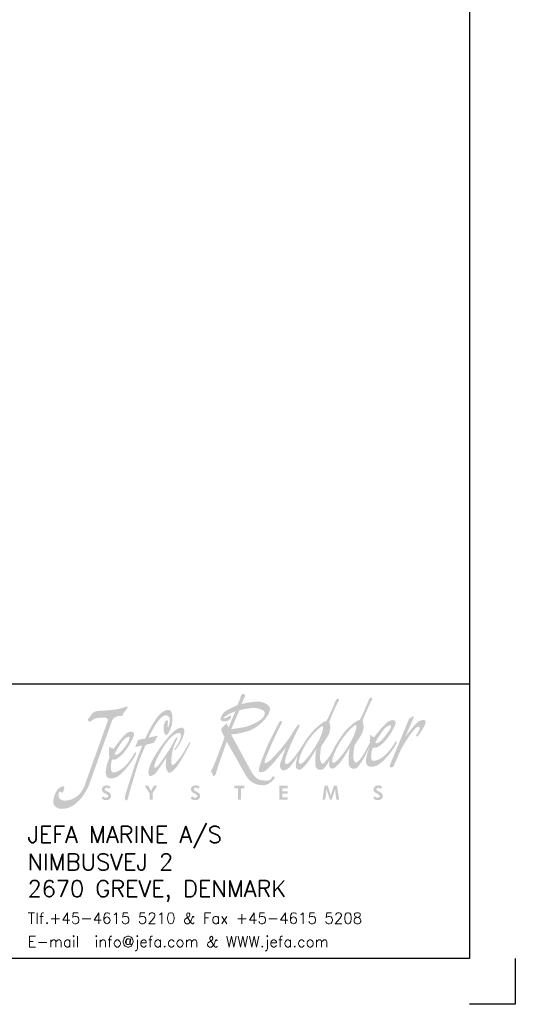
# Model space of a CAD drawing. Header units: millimetres. Extents: x 7844 to 10944, y 2976 to 5126.
# Tile 3 of 4: x 10403 to 10944, y 2976 to 4051. Entities that reach past the tile are written whole.
import ezdxf

# ---------------------------------------------------------------- set-up
doc = ezdxf.new("R2010")
doc.units = ezdxf.units.MM
doc.header["$LTSCALE"] = 25
doc.header["$MEASUREMENT"] = 0
doc.layers.get('0').update_dxf_attribs({"linetype": 'CONTINUOUS'})
doc.layers.add('RAMME', color=7, linetype='CONTINUOUS')
doc.styles.add('ROMANS', font='romans')

# ---------------------------------------------------------------- blocks, each defined once
blk = doc.blocks.new('jefa rudder logo')
at = {"linetype": 'Continuous', "lineweight": 0}
h = blk.add_hatch(color=182, dxfattribs=at)
edge = h.paths.add_edge_path(flags=16)
edge.add_spline(control_points=[(28.946, 61.153), (29.136, 61.166), (28.946, 60.378), (28.384, 59.431), (28.384, 59.431), (27.823, 58.483), (27.165, 57.709), (26.919, 57.709), (26.919, 57.709), (26.675, 57.709), (26.858, 58.522), (27.417, 59.469), (27.417, 59.469), (27.978, 60.416), (28.791, 61.14), (28.946, 61.153)], knot_values=[0, 0, 0, 0, 0.25, 0.25, 0.25, 0.25, 0.5, 0.5, 0.5, 0.5, 0.75, 0.75, 0.75, 0.75, 1, 1, 1, 1], degree=3, periodic=0)
edge = h.paths.add_edge_path(flags=16)
edge.add_spline(control_points=[(29.952, 57.81), (30.196, 57.81), (30.853, 58.583), (31.415, 59.53), (31.415, 59.53), (31.976, 60.48), (32.167, 61.265), (31.976, 61.252), (31.976, 61.252), (31.821, 61.242), (31.034, 60.498), (30.472, 59.55), (30.472, 59.55), (30.323, 59.296), (29.533, 57.81), (29.952, 57.81)], knot_values=[0, 0, 0, 0, 0.25, 0.25, 0.25, 0.25, 0.5, 0.5, 0.5, 0.5, 0.75, 0.75, 0.75, 0.75, 1, 1, 1, 1], degree=3, periodic=0)
edge = h.paths.add_edge_path()
edge.add_spline(control_points=[(30.173, 59.439), (30.188, 59.472), (30.213, 59.515), (30.241, 59.563), (30.241, 59.563), (30.254, 59.588), (30.262, 59.604), (30.262, 59.604), (30.262, 59.604), (30.262, 59.604), (30.264, 59.604), (30.264, 59.604), (30.264, 59.604), (30.467, 59.947), (30.881, 60.561), (31.186, 60.876), (31.186, 60.876), (31.549, 61.255), (32.212, 61.78), (32.296, 61.689), (32.296, 61.689), (32.38, 61.595), (33.18, 63.561), (33.18, 63.561), (33.18, 63.561), (33.18, 63.561), (33.264, 63.812), (33.404, 63.746), (33.404, 63.746), (33.543, 63.68), (33.49, 63.569), (33.386, 63.429), (33.386, 63.429), (33.284, 63.292), (32.578, 61.638), (32.593, 61.623), (32.593, 61.623), (32.609, 61.608), (32.893, 60.96), (32.418, 60.244), (32.418, 60.244), (31.943, 59.527), (31.859, 59.378), (31.859, 59.378), (31.859, 59.378), (31.859, 59.378), (31.722, 58.514), (31.77, 58.227), (31.77, 58.227), (31.816, 57.955), (31.913, 57.78), (32.055, 57.849), (32.055, 57.849), (32.484, 58.059), (33.035, 59.223), (33.266, 59.654), (33.266, 59.654), (33.244, 59.898), (33.279, 60.124), (33.325, 60.389), (33.325, 60.389), (33.409, 60.272), (33.48, 60.185), (33.647, 60.14), (33.647, 60.14), (33.983, 60.607), (34.623, 61.364), (34.968, 61.58), (34.968, 61.58), (35.311, 61.793), (35.664, 61.704), (35.603, 61.41), (35.603, 61.41), (35.491, 60.848), (34.303, 58.946), (33.533, 59.19), (33.533, 59.19), (33.454, 59.047), (33.193, 57.983), (33.609, 57.991), (33.609, 57.991), (34.023, 57.996), (34.646, 58.39), (35.141, 59.058), (35.141, 59.058), (35.636, 59.728), (35.555, 59.766), (35.662, 59.774), (35.662, 59.774), (35.768, 59.779), (35.697, 59.568), (35.524, 59.281), (35.524, 59.281), (35.354, 59.002), (34.366, 57.602), (33.67, 57.485), (33.67, 57.485), (33.005, 57.358), (32.921, 57.655), (32.911, 57.986), (32.911, 57.986), (32.903, 58.288), (33.025, 58.743), (33.244, 59.263), (33.244, 59.263), (33.244, 59.263), (32.756, 58.306), (32.756, 58.306), (32.756, 58.306), (32.756, 58.306), (32.25, 57.401), (31.999, 57.31), (31.999, 57.31), (31.745, 57.216), (31.471, 57.272), (31.364, 57.589), (31.364, 57.589), (31.26, 57.904), (31.405, 59.256), (31.458, 59.22), (31.458, 59.22), (31.458, 59.22), (30.711, 57.97), (30.432, 57.691), (30.432, 57.691), (30.152, 57.412), (29.969, 57.16), (29.66, 57.366), (29.66, 57.366), (29.527, 57.452), (29.535, 57.724), (29.606, 58.047), (29.606, 58.047), (29.456, 57.782), (29.152, 57.277), (28.966, 57.208), (28.966, 57.208), (28.715, 57.117), (28.438, 57.173), (28.334, 57.488), (28.334, 57.488), (28.23, 57.803), (28.372, 59.154), (28.428, 59.118), (28.428, 59.118), (28.428, 59.118), (27.681, 57.871), (27.402, 57.592), (27.402, 57.592), (27.122, 57.313), (26.939, 57.061), (26.629, 57.264), (26.629, 57.264), (26.426, 57.396), (26.551, 57.965), (26.728, 58.476), (26.728, 58.476), (26.518, 58.151), (26.104, 57.531), (25.913, 57.368), (25.913, 57.368), (25.651, 57.147), (25.458, 57.089), (25.321, 57.13), (25.321, 57.13), (25.161, 57.175), (25.029, 57.483), (25.121, 57.772), (25.121, 57.772), (25.212, 58.064), (25.624, 59.207), (25.624, 59.207), (25.624, 59.207), (25.624, 59.207), (24.729, 58.052), (24.417, 57.721), (24.417, 57.721), (24.107, 57.389), (23.815, 57.109), (23.655, 57.028), (23.655, 57.028), (23.495, 56.947), (23.101, 56.838), (23.162, 57.229), (23.162, 57.229), (23.223, 57.62), (23.713, 58.824), (23.906, 59.276), (23.906, 59.276), (24.1, 59.731), (24.834, 61.173), (24.94, 61.359), (24.94, 61.359), (25.029, 61.519), (25.113, 61.793), (25.291, 61.514), (25.291, 61.514), (25.291, 61.514), (24.628, 60.241), (24.267, 59.378), (24.267, 59.378), (23.906, 58.514), (23.754, 58.163), (23.724, 58.021), (23.724, 58.021), (23.696, 57.882), (23.665, 57.752), (23.764, 57.772), (23.764, 57.772), (24.239, 57.866), (25.448, 59.421), (25.773, 59.845), (25.773, 59.845), (26.055, 60.239), (26.421, 60.876), (26.477, 60.945), (26.477, 60.945), (26.607, 61.105), (26.726, 61.356), (26.827, 61.275), (26.827, 61.275), (26.927, 61.196), (26.838, 61.074), (26.746, 60.914), (26.746, 60.914), (26.657, 60.754), (25.809, 58.961), (25.692, 58.534), (25.692, 58.534), (25.583, 58.133), (25.512, 57.963), (25.552, 57.831), (25.552, 57.831), (25.593, 57.701), (25.682, 57.561), (26.035, 57.922), (26.035, 57.922), (26.883, 58.793), (27.335, 59.926), (28.156, 60.777), (28.156, 60.777), (28.519, 61.153), (29.182, 61.679), (29.266, 61.587), (29.266, 61.587), (29.35, 61.496), (30.15, 63.459), (30.15, 63.459), (30.15, 63.459), (30.15, 63.459), (30.234, 63.711), (30.373, 63.647), (30.373, 63.647), (30.513, 63.581), (30.457, 63.47), (30.356, 63.33), (30.356, 63.33), (30.251, 63.19), (29.548, 61.537), (29.563, 61.521), (29.563, 61.521), (29.578, 61.506), (29.863, 60.861), (29.385, 60.145), (29.385, 60.145), (28.91, 59.426), (28.826, 59.276), (28.826, 59.276), (28.826, 59.276), (28.826, 59.276), (28.687, 58.407), (28.745, 58.123), (28.745, 58.123), (28.801, 57.843), (28.892, 57.683), (29.022, 57.749), (29.022, 57.749), (29.154, 57.815), (29.591, 58.392), (29.713, 58.598), (29.713, 58.598), (29.748, 58.659), (29.812, 58.773), (29.886, 58.905), (29.886, 58.905), (30.015, 59.225), (30.145, 59.461), (30.173, 59.439)], knot_values=[0, 0, 0, 0, 0.013889, 0.013889, 0.013889, 0.013889, 0.027778, 0.027778, 0.027778, 0.027778, 0.041667, 0.041667, 0.041667, 0.041667, 0.055556, 0.055556, 0.055556, 0.055556, 0.069444, 0.069444, 0.069444, 0.069444, 0.083333, 0.083333, 0.083333, 0.083333, 0.097222, 0.097222, 0.097222, 0.097222, 0.111111, 0.111111, 0.111111, 0.111111, 0.125, 0.125, 0.125, 0.125, 0.138889, 0.138889, 0.138889, 0.138889, 0.152778, 0.152778, 0.152778, 0.152778, 0.166667, 0.166667, 0.166667, 0.166667, 0.180556, 0.180556, 0.180556, 0.180556, 0.194444, 0.194444, 0.194444, 0.194444, 0.208333, 0.208333, 0.208333, 0.208333, 0.222222, 0.222222, 0.222222, 0.222222, 0.236111, 0.236111, 0.236111, 0.236111, 0.25, 0.25, 0.25, 0.25, 0.263889, 0.263889, 0.263889, 0.263889, 0.277778, 0.277778, 0.277778, 0.277778, 0.291667, 0.291667, 0.291667, 0.291667, 0.305556, 0.305556, 0.305556, 0.305556, 0.319444, 0.319444, 0.319444, 0.319444, 0.333333, 0.333333, 0.333333, 0.333333, 0.347222, 0.347222, 0.347222, 0.347222, 0.361111, 0.361111, 0.361111, 0.361111, 0.375, 0.375, 0.375, 0.375, 0.388889, 0.388889, 0.388889, 0.388889, 0.402778, 0.402778, 0.402778, 0.402778, 0.416667, 0.416667, 0.416667, 0.416667, 0.430556, 0.430556, 0.430556, 0.430556, 0.444444, 0.444444, 0.444444, 0.444444, 0.458333, 0.458333, 0.458333, 0.458333, 0.472222, 0.472222, 0.472222, 0.472222, 0.486111, 0.486111, 0.486111, 0.486111, 0.5, 0.5, 0.5, 0.5, 0.513889, 0.513889, 0.513889, 0.513889, 0.527778, 0.527778, 0.527778, 0.527778, 0.541667, 0.541667, 0.541667, 0.541667, 0.555556, 0.555556, 0.555556, 0.555556, 0.569444, 0.569444, 0.569444, 0.569444, 0.583333, 0.583333, 0.583333, 0.583333, 0.597222, 0.597222, 0.597222, 0.597222, 0.611111, 0.611111, 0.611111, 0.611111, 0.625, 0.625, 0.625, 0.625, 0.638889, 0.638889, 0.638889, 0.638889, 0.652778, 0.652778, 0.652778, 0.652778, 0.666667, 0.666667, 0.666667, 0.666667, 0.680556, 0.680556, 0.680556, 0.680556, 0.694444, 0.694444, 0.694444, 0.694444, 0.708333, 0.708333, 0.708333, 0.708333, 0.722222, 0.722222, 0.722222, 0.722222, 0.736111, 0.736111, 0.736111, 0.736111, 0.75, 0.75, 0.75, 0.75, 0.763889, 0.763889, 0.763889, 0.763889, 0.777778, 0.777778, 0.777778, 0.777778, 0.791667, 0.791667, 0.791667, 0.791667, 0.805556, 0.805556, 0.805556, 0.805556, 0.819444, 0.819444, 0.819444, 0.819444, 0.833333, 0.833333, 0.833333, 0.833333, 0.847222, 0.847222, 0.847222, 0.847222, 0.861111, 0.861111, 0.861111, 0.861111, 0.875, 0.875, 0.875, 0.875, 0.888889, 0.888889, 0.888889, 0.888889, 0.902778, 0.902778, 0.902778, 0.902778, 0.916667, 0.916667, 0.916667, 0.916667, 0.930556, 0.930556, 0.930556, 0.930556, 0.944444, 0.944444, 0.944444, 0.944444, 0.958333, 0.958333, 0.958333, 0.958333, 0.972222, 0.972222, 0.972222, 0.972222, 0.986111, 0.986111, 0.986111, 0.986111, 1, 1, 1, 1], degree=3, periodic=0)
edge = h.paths.add_edge_path(flags=16)
edge.add_spline(control_points=[(33.762, 59.68), (33.762, 59.68), (34.341, 60.698), (34.681, 60.998), (34.681, 60.998), (35.022, 61.295), (35.265, 61.331), (35.159, 60.998), (35.159, 60.998), (35.103, 60.825), (33.983, 59.182), (33.762, 59.68)], knot_values=[0, 0, 0, 0, 0.333333, 0.333333, 0.333333, 0.333333, 0.666667, 0.666667, 0.666667, 0.666667, 1, 1, 1, 1], degree=3, periodic=0)
edge = h.paths.add_edge_path()
edge.add_spline(control_points=[(21.222, 63.066), (21.222, 63.066), (21.486, 63.701), (21.486, 63.701), (21.486, 63.701), (21.486, 63.701), (21.501, 63.853), (21.544, 63.937), (21.544, 63.937), (21.587, 64.021), (21.74, 64.115), (21.798, 64.082), (21.798, 64.082), (21.857, 64.046), (21.984, 63.962), (21.9, 63.828), (21.9, 63.828), (21.816, 63.693), (21.577, 63.16), (21.577, 63.16), (21.577, 63.16), (21.577, 63.16), (22.982, 63.513), (23.49, 63.327), (23.49, 63.327), (23.998, 63.142), (24.371, 62.921), (24.067, 62.296), (24.067, 62.296), (23.762, 61.669), (22.931, 60.907), (22.078, 60.663), (22.078, 60.663), (21.222, 60.416), (20.648, 60.391), (20.648, 60.391), (20.648, 60.391), (20.648, 60.391), (22.459, 57.059), (22.459, 57.059), (22.459, 57.059), (22.865, 56.309), (23.259, 56.251), (23.51, 56.22), (23.51, 56.22), (23.785, 56.187), (24.107, 56.154), (24.262, 56.319), (24.262, 56.319), (24.361, 56.426), (24.364, 56.581), (24.448, 56.591), (24.448, 56.591), (24.531, 56.599), (24.684, 56.472), (24.575, 56.345), (24.575, 56.345), (24.465, 56.218), (24.016, 55.778), (23.627, 55.778), (23.627, 55.778), (23.236, 55.778), (22.469, 55.809), (21.984, 56.667), (21.984, 56.667), (21.984, 56.667), (20.251, 59.731), (20.251, 59.731), (20.251, 59.731), (20.251, 59.731), (19.479, 57.572), (19.479, 57.572), (19.479, 57.572), (19.479, 57.572), (19.319, 57.013), (19.258, 56.835), (19.258, 56.835), (19.2, 56.657), (19.116, 56.573), (19.04, 56.617), (19.04, 56.617), (18.964, 56.657), (18.92, 56.911), (18.87, 56.972), (18.87, 56.972), (18.819, 57.031), (18.766, 57.13), (18.862, 57.158), (18.862, 57.158), (18.959, 57.186), (20.076, 60.14), (20.041, 60.168), (20.041, 60.168), (19.98, 60.213), (19.7, 60.836), (19.741, 60.891), (19.741, 60.891), (19.893, 61.095), (20.061, 61.278), (20.259, 61.415), (20.259, 61.415), (20.295, 61.283), (20.343, 61.151), (20.401, 61.018), (20.401, 61.018), (20.401, 61.018), (21.036, 62.499), (21.036, 62.499), (21.036, 62.499), (21.036, 62.499), (20.521, 62.311), (20.361, 62.202), (20.361, 62.202), (20.198, 62.093), (19.929, 61.93), (19.944, 61.879), (19.944, 61.879), (19.962, 61.829), (20.208, 61.897), (20.35, 61.981), (20.35, 61.981), (20.495, 62.067), (20.63, 62.177), (20.648, 62.057), (20.648, 62.057), (20.663, 61.94), (20.579, 61.661), (20.249, 61.61), (20.249, 61.61), (19.919, 61.559), (19.733, 61.6), (19.69, 61.745), (19.69, 61.745), (19.649, 61.89), (19.853, 62.372), (20.223, 62.575), (20.223, 62.575), (20.597, 62.779), (21.222, 63.066), (21.222, 63.066)], knot_values=[0, 0, 0, 0, 0.028571, 0.028571, 0.028571, 0.028571, 0.057143, 0.057143, 0.057143, 0.057143, 0.085714, 0.085714, 0.085714, 0.085714, 0.114286, 0.114286, 0.114286, 0.114286, 0.142857, 0.142857, 0.142857, 0.142857, 0.171429, 0.171429, 0.171429, 0.171429, 0.2, 0.2, 0.2, 0.2, 0.228571, 0.228571, 0.228571, 0.228571, 0.257143, 0.257143, 0.257143, 0.257143, 0.285714, 0.285714, 0.285714, 0.285714, 0.314286, 0.314286, 0.314286, 0.314286, 0.342857, 0.342857, 0.342857, 0.342857, 0.371429, 0.371429, 0.371429, 0.371429, 0.4, 0.4, 0.4, 0.4, 0.428571, 0.428571, 0.428571, 0.428571, 0.457143, 0.457143, 0.457143, 0.457143, 0.485714, 0.485714, 0.485714, 0.485714, 0.514286, 0.514286, 0.514286, 0.514286, 0.542857, 0.542857, 0.542857, 0.542857, 0.571429, 0.571429, 0.571429, 0.571429, 0.6, 0.6, 0.6, 0.6, 0.628571, 0.628571, 0.628571, 0.628571, 0.657143, 0.657143, 0.657143, 0.657143, 0.685714, 0.685714, 0.685714, 0.685714, 0.714286, 0.714286, 0.714286, 0.714286, 0.742857, 0.742857, 0.742857, 0.742857, 0.771429, 0.771429, 0.771429, 0.771429, 0.8, 0.8, 0.8, 0.8, 0.828571, 0.828571, 0.828571, 0.828571, 0.857143, 0.857143, 0.857143, 0.857143, 0.885714, 0.885714, 0.885714, 0.885714, 0.914286, 0.914286, 0.914286, 0.914286, 0.942857, 0.942857, 0.942857, 0.942857, 0.971429, 0.971429, 0.971429, 0.971429, 1, 1, 1, 1], degree=3, periodic=0)
edge = h.paths.add_edge_path(flags=16)
edge.add_spline(control_points=[(20.655, 60.881), (20.655, 60.881), (21.399, 62.591), (21.399, 62.591), (21.399, 62.591), (21.412, 62.621), (22.629, 62.911), (23.109, 62.761), (23.109, 62.761), (23.592, 62.611), (23.856, 62.474), (23.609, 62.024), (23.609, 62.024), (23.363, 61.575), (22.263, 61.153), (21.918, 61.077), (21.918, 61.077), (21.57, 61.001), (20.655, 60.881), (20.655, 60.881)], knot_values=[0, 0, 0, 0, 0.2, 0.2, 0.2, 0.2, 0.4, 0.4, 0.4, 0.4, 0.6, 0.6, 0.6, 0.6, 0.8, 0.8, 0.8, 0.8, 1, 1, 1, 1], degree=3, periodic=0)
edge = h.paths.add_edge_path()
edge.add_spline(control_points=[(35.1, 57.64), (35.1, 57.64), (36.843, 61.852), (36.843, 61.852), (36.843, 61.852), (36.843, 61.852), (37.153, 62.019), (37.153, 62.019), (37.153, 62.019), (37.153, 62.019), (37.29, 62.103), (37.249, 61.956), (37.249, 61.956), (37.211, 61.808), (36.477, 60.162), (36.477, 60.162), (36.477, 60.162), (36.477, 60.162), (37.437, 61.491), (37.785, 61.628), (37.785, 61.628), (38.156, 61.77), (38.402, 61.752), (38.324, 61.42), (38.324, 61.42), (38.245, 61.09), (37.689, 60.274), (37.602, 60.228), (37.602, 60.228), (37.513, 60.18), (37.442, 60.279), (37.442, 60.279), (37.442, 60.279), (37.442, 60.279), (37.63, 60.533), (37.683, 60.645), (37.683, 60.645), (37.734, 60.754), (37.823, 60.937), (37.8, 61.023), (37.8, 61.023), (37.628, 61.666), (36.165, 59.2), (36.111, 59.07), (36.111, 59.07), (36.111, 59.07), (35.438, 57.539), (35.438, 57.539), (35.438, 57.539), (35.375, 57.396), (35.174, 57.374), (35.115, 57.404), (35.115, 57.404), (35.057, 57.434), (35.07, 57.569), (35.1, 57.64)], knot_values=[0, 0, 0, 0, 0.071429, 0.071429, 0.071429, 0.071429, 0.142857, 0.142857, 0.142857, 0.142857, 0.214286, 0.214286, 0.214286, 0.214286, 0.285714, 0.285714, 0.285714, 0.285714, 0.357143, 0.357143, 0.357143, 0.357143, 0.428571, 0.428571, 0.428571, 0.428571, 0.5, 0.5, 0.5, 0.5, 0.571429, 0.571429, 0.571429, 0.571429, 0.642857, 0.642857, 0.642857, 0.642857, 0.714286, 0.714286, 0.714286, 0.714286, 0.785714, 0.785714, 0.785714, 0.785714, 0.857143, 0.857143, 0.857143, 0.857143, 0.928571, 0.928571, 0.928571, 0.928571, 1, 1, 1, 1], degree=3, periodic=0)
edge = h.paths.add_edge_path()
edge.add_spline(control_points=[(15.657, 59.299), (15.954, 59.7), (16.322, 60.526), (15.895, 60.531), (15.895, 60.531), (15.682, 60.536), (15.146, 60.315), (14.435, 59.162), (14.435, 59.162), (13.726, 58.009), (13.688, 57.638), (13.655, 57.508), (13.655, 57.508), (13.622, 57.376), (13.696, 57.257), (13.94, 57.49), (13.94, 57.49), (14.186, 57.721), (14.867, 58.755), (15.083, 59.106), (15.083, 59.106), (15.334, 59.52), (15.624, 60.236), (15.745, 60.117), (15.745, 60.117), (15.801, 60.063), (15.702, 59.893), (15.56, 59.627), (15.56, 59.627), (15.281, 59.103), (15.006, 57.401), (15.385, 57.63), (15.385, 57.63), (15.692, 57.818), (16.261, 58.638), (16.469, 59.017), (16.469, 59.017), (16.678, 59.398), (16.784, 59.599), (16.784, 59.599), (16.784, 59.599), (16.784, 59.599), (17.008, 59.875), (16.906, 59.568), (16.906, 59.568), (16.802, 59.263), (15.86, 57.61), (15.636, 57.356), (15.636, 57.356), (15.413, 57.104), (15.128, 56.871), (14.986, 56.901), (14.986, 56.901), (14.844, 56.932), (14.686, 57.338), (14.702, 57.633), (14.702, 57.633), (14.717, 57.925), (14.745, 58.275), (14.745, 58.275), (14.745, 58.275), (14.745, 58.275), (14.186, 57.419), (13.914, 57.036), (13.914, 57.036), (13.64, 56.65), (13.218, 56.497), (13.155, 56.726), (13.155, 56.726), (13.091, 56.954), (13.071, 57.498), (13.879, 58.727), (13.879, 58.727), (14.686, 59.959), (15.347, 60.698), (15.766, 60.899), (15.766, 60.899), (16.187, 61.102), (16.355, 61.013), (16.393, 60.782), (16.393, 60.782), (16.431, 60.549), (16.228, 59.949), (15.936, 59.499), (15.936, 59.499), (15.644, 59.05), (15.578, 58.971), (15.502, 58.958), (15.502, 58.958), (15.392, 58.946), (15.596, 59.215), (15.657, 59.299)], knot_values=[0, 0, 0, 0, 0.043478, 0.043478, 0.043478, 0.043478, 0.086957, 0.086957, 0.086957, 0.086957, 0.130435, 0.130435, 0.130435, 0.130435, 0.173913, 0.173913, 0.173913, 0.173913, 0.217391, 0.217391, 0.217391, 0.217391, 0.26087, 0.26087, 0.26087, 0.26087, 0.304348, 0.304348, 0.304348, 0.304348, 0.347826, 0.347826, 0.347826, 0.347826, 0.391304, 0.391304, 0.391304, 0.391304, 0.434783, 0.434783, 0.434783, 0.434783, 0.478261, 0.478261, 0.478261, 0.478261, 0.521739, 0.521739, 0.521739, 0.521739, 0.565217, 0.565217, 0.565217, 0.565217, 0.608696, 0.608696, 0.608696, 0.608696, 0.652174, 0.652174, 0.652174, 0.652174, 0.695652, 0.695652, 0.695652, 0.695652, 0.73913, 0.73913, 0.73913, 0.73913, 0.782609, 0.782609, 0.782609, 0.782609, 0.826087, 0.826087, 0.826087, 0.826087, 0.869565, 0.869565, 0.869565, 0.869565, 0.913043, 0.913043, 0.913043, 0.913043, 0.956522, 0.956522, 0.956522, 0.956522, 1, 1, 1, 1], degree=3, periodic=0)
edge = h.paths.add_edge_path()
edge.add_spline(control_points=[(12.847, 60.041), (13.198, 60.897), (13.703, 61.671), (13.995, 62.045), (13.995, 62.045), (14.29, 62.415), (14.808, 62.768), (15.09, 62.586), (15.09, 62.586), (15.372, 62.403), (15.385, 61.544), (15.151, 60.945), (15.151, 60.945), (14.915, 60.343), (14.803, 60.371), (14.689, 60.35), (14.689, 60.35), (14.575, 60.33), (14.47, 60.848), (14.503, 61.102), (14.503, 61.102), (14.539, 61.359), (14.613, 61.628), (14.783, 61.686), (14.783, 61.686), (14.953, 61.745), (14.915, 61.557), (14.884, 61.356), (14.884, 61.356), (14.856, 61.156), (14.9, 60.978), (14.9, 60.978), (14.9, 60.978), (14.9, 60.978), (15.133, 61.521), (15.062, 61.821), (15.062, 61.821), (14.989, 62.118), (14.658, 62.334), (14.191, 61.826), (14.191, 61.826), (13.726, 61.318), (13.368, 60.564), (13.129, 60.091), (13.129, 60.091), (13.129, 60.091), (13.983, 60.295), (13.983, 60.295), (13.983, 60.295), (13.983, 60.295), (13.625, 59.637), (13.625, 59.637), (13.625, 59.637), (13.625, 59.637), (12.875, 59.446), (12.875, 59.446), (12.875, 59.446), (12.875, 59.446), (12.273, 58.115), (11.956, 57.008), (11.956, 57.008), (11.636, 55.9), (11.321, 54.884), (11.303, 54.737), (11.303, 54.737), (11.285, 54.592), (11.201, 54.364), (11.11, 54.384), (11.11, 54.384), (11.019, 54.404), (10.96, 54.526), (10.98, 54.714), (10.98, 54.714), (11.003, 54.902), (11.73, 57.117), (11.808, 57.381), (11.808, 57.381), (11.887, 57.643), (12.563, 59.395), (12.563, 59.395), (12.563, 59.395), (12.563, 59.395), (11.923, 59.245), (11.923, 59.245), (11.923, 59.245), (11.923, 59.245), (12.177, 59.888), (12.177, 59.888), (12.177, 59.888), (12.177, 59.888), (12.847, 60.041), (12.847, 60.041)], knot_values=[0, 0, 0, 0, 0.043478, 0.043478, 0.043478, 0.043478, 0.086957, 0.086957, 0.086957, 0.086957, 0.130435, 0.130435, 0.130435, 0.130435, 0.173913, 0.173913, 0.173913, 0.173913, 0.217391, 0.217391, 0.217391, 0.217391, 0.26087, 0.26087, 0.26087, 0.26087, 0.304348, 0.304348, 0.304348, 0.304348, 0.347826, 0.347826, 0.347826, 0.347826, 0.391304, 0.391304, 0.391304, 0.391304, 0.434783, 0.434783, 0.434783, 0.434783, 0.478261, 0.478261, 0.478261, 0.478261, 0.521739, 0.521739, 0.521739, 0.521739, 0.565217, 0.565217, 0.565217, 0.565217, 0.608696, 0.608696, 0.608696, 0.608696, 0.652174, 0.652174, 0.652174, 0.652174, 0.695652, 0.695652, 0.695652, 0.695652, 0.73913, 0.73913, 0.73913, 0.73913, 0.782609, 0.782609, 0.782609, 0.782609, 0.826087, 0.826087, 0.826087, 0.826087, 0.869565, 0.869565, 0.869565, 0.869565, 0.913043, 0.913043, 0.913043, 0.913043, 0.956522, 0.956522, 0.956522, 0.956522, 1, 1, 1, 1], degree=3, periodic=0)
edge = h.paths.add_edge_path()
edge.add_spline(control_points=[(9.576, 59.296), (9.662, 59.185), (9.799, 59.139), (9.97, 59.098), (9.97, 59.098), (10.287, 59.573), (10.841, 60.302), (11.179, 60.526), (11.179, 60.526), (11.514, 60.749), (11.869, 60.67), (11.821, 60.376), (11.821, 60.376), (11.773, 60.084), (11.123, 58.844), (10.597, 58.44), (10.597, 58.44), (10.351, 58.25), (10.157, 58.026), (9.827, 58.118), (9.827, 58.118), (9.754, 57.975), (9.533, 56.916), (9.947, 56.934), (9.947, 56.934), (10.361, 56.954), (10.97, 57.361), (11.443, 58.039), (11.443, 58.039), (11.913, 58.715), (11.831, 58.75), (11.938, 58.76), (11.938, 58.76), (12.045, 58.771), (11.994, 58.55), (11.816, 58.27), (11.816, 58.27), (11.638, 57.988), (10.688, 56.581), (10.025, 56.436), (10.025, 56.436), (9.362, 56.291), (9.268, 56.584), (9.248, 56.909), (9.248, 56.909), (9.225, 57.236), (9.357, 57.749), (9.594, 58.334), (9.594, 58.334), (9.497, 58.671), (9.528, 58.951), (9.576, 59.296)], knot_values=[0, 0, 0, 0, 0.076923, 0.076923, 0.076923, 0.076923, 0.153846, 0.153846, 0.153846, 0.153846, 0.230769, 0.230769, 0.230769, 0.230769, 0.307692, 0.307692, 0.307692, 0.307692, 0.384615, 0.384615, 0.384615, 0.384615, 0.461538, 0.461538, 0.461538, 0.461538, 0.538462, 0.538462, 0.538462, 0.538462, 0.615385, 0.615385, 0.615385, 0.615385, 0.692308, 0.692308, 0.692308, 0.692308, 0.769231, 0.769231, 0.769231, 0.769231, 0.846154, 0.846154, 0.846154, 0.846154, 0.923077, 0.923077, 0.923077, 0.923077, 1, 1, 1, 1], degree=3, periodic=0)
edge = h.paths.add_edge_path(flags=16)
edge.add_spline(control_points=[(10.038, 58.611), (10.038, 58.611), (10.582, 59.637), (10.912, 59.941), (10.912, 59.941), (11.242, 60.249), (11.486, 60.289), (11.389, 59.957), (11.389, 59.957), (11.295, 59.624), (10.701, 58.837), (10.465, 58.679), (10.465, 58.679), (10.272, 58.55), (10.102, 58.476), (10.038, 58.611)], knot_values=[0, 0, 0, 0, 0.25, 0.25, 0.25, 0.25, 0.5, 0.5, 0.5, 0.5, 0.75, 0.75, 0.75, 0.75, 1, 1, 1, 1], degree=3, periodic=0)
edge = h.paths.add_edge_path()
edge.add_spline(control_points=[(9.215, 61.933), (8.862, 61.887), (8.435, 61.956), (8.128, 61.773), (8.128, 61.773), (7.968, 61.679), (7.892, 61.557), (7.808, 61.549), (7.808, 61.549), (7.727, 61.542), (7.564, 61.671), (7.645, 61.793), (7.645, 61.793), (7.729, 61.915), (7.971, 62.304), (8.133, 62.408), (8.133, 62.408), (8.298, 62.509), (8.532, 62.545), (8.735, 62.547), (8.735, 62.547), (8.938, 62.55), (10.025, 62.626), (10.391, 62.713), (10.391, 62.713), (10.757, 62.799), (11.097, 62.923), (11.097, 62.923), (11.097, 62.923), (11.097, 62.923), (11.234, 63.01), (11.232, 62.868), (11.232, 62.868), (11.229, 62.728), (10.869, 62.393), (10.825, 62.271), (10.825, 62.271), (10.782, 62.149), (10.841, 62.037), (10.617, 62.075), (10.617, 62.075), (10.394, 62.111), (9.944, 61.999), (9.83, 61.679), (9.83, 61.679), (9.83, 61.679), (7.714, 55.781), (7.714, 55.781), (7.714, 55.781), (7.597, 55.456), (6.871, 54.011), (5.832, 53.713), (5.832, 53.713), (4.793, 53.416), (4.465, 53.917), (4.468, 54.257), (4.468, 54.257), (4.473, 54.6), (4.691, 55.237), (4.93, 55.453), (4.93, 55.453), (5.171, 55.672), (5.504, 55.796), (5.479, 55.555), (5.479, 55.555), (5.456, 55.314), (5.291, 54.958), (5.202, 55.113), (5.202, 55.113), (5.11, 55.265), (5.034, 55.207), (4.971, 55.065), (4.971, 55.065), (4.907, 54.922), (4.902, 54.409), (5.408, 54.376), (5.408, 54.376), (5.916, 54.343), (6.901, 54.58), (7.333, 55.786), (7.333, 55.786), (7.333, 55.786), (9.444, 61.681), (9.444, 61.681), (9.444, 61.681), (9.497, 61.826), (9.215, 61.933), (9.215, 61.933)], knot_values=[0, 0, 0, 0, 0.045455, 0.045455, 0.045455, 0.045455, 0.090909, 0.090909, 0.090909, 0.090909, 0.136364, 0.136364, 0.136364, 0.136364, 0.181818, 0.181818, 0.181818, 0.181818, 0.227273, 0.227273, 0.227273, 0.227273, 0.272727, 0.272727, 0.272727, 0.272727, 0.318182, 0.318182, 0.318182, 0.318182, 0.363636, 0.363636, 0.363636, 0.363636, 0.409091, 0.409091, 0.409091, 0.409091, 0.454545, 0.454545, 0.454545, 0.454545, 0.5, 0.5, 0.5, 0.5, 0.545455, 0.545455, 0.545455, 0.545455, 0.590909, 0.590909, 0.590909, 0.590909, 0.636364, 0.636364, 0.636364, 0.636364, 0.681818, 0.681818, 0.681818, 0.681818, 0.727273, 0.727273, 0.727273, 0.727273, 0.772727, 0.772727, 0.772727, 0.772727, 0.818182, 0.818182, 0.818182, 0.818182, 0.863636, 0.863636, 0.863636, 0.863636, 0.909091, 0.909091, 0.909091, 0.909091, 0.954545, 0.954545, 0.954545, 0.954545, 1, 1, 1, 1], degree=3, periodic=0)
h = blk.add_hatch(color=8, dxfattribs=at)
edge = h.paths.add_edge_path()
edge.add_spline(control_points=[(33.574, 54.61), (33.574, 54.61), (33.726, 54.783), (33.726, 54.783), (33.726, 54.783), (33.746, 54.734), (33.777, 54.699), (33.82, 54.671), (33.82, 54.671), (33.861, 54.643), (33.909, 54.63), (33.962, 54.63), (33.962, 54.63), (34.026, 54.63), (34.077, 54.646), (34.115, 54.676), (34.115, 54.676), (34.153, 54.707), (34.171, 54.747), (34.171, 54.798), (34.171, 54.798), (34.171, 54.859), (34.11, 54.92), (33.985, 54.978), (33.985, 54.978), (33.945, 54.999), (33.914, 55.014), (33.889, 55.027), (33.889, 55.027), (33.777, 55.085), (33.701, 55.141), (33.658, 55.197), (33.658, 55.197), (33.614, 55.253), (33.592, 55.319), (33.592, 55.397), (33.592, 55.397), (33.592, 55.502), (33.635, 55.588), (33.718, 55.656), (33.718, 55.656), (33.802, 55.725), (33.909, 55.758), (34.044, 55.758), (34.044, 55.758), (34.12, 55.758), (34.188, 55.745), (34.244, 55.717), (34.244, 55.717), (34.3, 55.692), (34.351, 55.649), (34.392, 55.59), (34.392, 55.59), (34.392, 55.59), (34.232, 55.435), (34.232, 55.435), (34.232, 55.435), (34.211, 55.474), (34.186, 55.502), (34.155, 55.519), (34.155, 55.519), (34.122, 55.537), (34.084, 55.547), (34.039, 55.547), (34.039, 55.547), (33.985, 55.547), (33.942, 55.535), (33.909, 55.507), (33.909, 55.507), (33.876, 55.479), (33.858, 55.443), (33.858, 55.4), (33.858, 55.4), (33.858, 55.334), (33.924, 55.27), (34.056, 55.215), (34.056, 55.215), (34.082, 55.204), (34.102, 55.197), (34.117, 55.189), (34.117, 55.189), (34.224, 55.141), (34.305, 55.082), (34.359, 55.021), (34.359, 55.021), (34.409, 54.958), (34.435, 54.887), (34.435, 54.808), (34.435, 54.808), (34.435, 54.689), (34.394, 54.592), (34.313, 54.521), (34.313, 54.521), (34.232, 54.45), (34.12, 54.414), (33.983, 54.414), (33.983, 54.414), (33.884, 54.414), (33.8, 54.43), (33.731, 54.465), (33.731, 54.465), (33.66, 54.498), (33.609, 54.547), (33.574, 54.61)], knot_values=[0, 0, 0, 0, 0.038462, 0.038462, 0.038462, 0.038462, 0.076923, 0.076923, 0.076923, 0.076923, 0.115385, 0.115385, 0.115385, 0.115385, 0.153846, 0.153846, 0.153846, 0.153846, 0.192308, 0.192308, 0.192308, 0.192308, 0.230769, 0.230769, 0.230769, 0.230769, 0.269231, 0.269231, 0.269231, 0.269231, 0.307692, 0.307692, 0.307692, 0.307692, 0.346154, 0.346154, 0.346154, 0.346154, 0.384615, 0.384615, 0.384615, 0.384615, 0.423077, 0.423077, 0.423077, 0.423077, 0.461538, 0.461538, 0.461538, 0.461538, 0.5, 0.5, 0.5, 0.5, 0.538462, 0.538462, 0.538462, 0.538462, 0.576923, 0.576923, 0.576923, 0.576923, 0.615385, 0.615385, 0.615385, 0.615385, 0.653846, 0.653846, 0.653846, 0.653846, 0.692308, 0.692308, 0.692308, 0.692308, 0.730769, 0.730769, 0.730769, 0.730769, 0.769231, 0.769231, 0.769231, 0.769231, 0.807692, 0.807692, 0.807692, 0.807692, 0.846154, 0.846154, 0.846154, 0.846154, 0.884615, 0.884615, 0.884615, 0.884615, 0.923077, 0.923077, 0.923077, 0.923077, 0.961538, 0.961538, 0.961538, 0.961538, 1, 1, 1, 1], degree=3, periodic=0)
edge = h.paths.add_edge_path()
edge.add_spline(control_points=[(28.951, 54.447), (28.951, 54.447), (29.144, 55.728), (29.144, 55.728), (29.144, 55.728), (29.144, 55.728), (29.431, 55.728), (29.431, 55.728), (29.431, 55.728), (29.431, 55.728), (29.677, 54.973), (29.677, 54.973), (29.677, 54.973), (29.682, 54.958), (29.69, 54.935), (29.695, 54.905), (29.695, 54.905), (29.703, 54.874), (29.708, 54.839), (29.713, 54.8), (29.713, 54.8), (29.718, 54.841), (29.723, 54.877), (29.728, 54.907), (29.728, 54.907), (29.733, 54.938), (29.738, 54.961), (29.746, 54.976), (29.746, 54.976), (29.746, 54.976), (29.995, 55.728), (29.995, 55.728), (29.995, 55.728), (29.995, 55.728), (30.279, 55.728), (30.279, 55.728), (30.279, 55.728), (30.279, 55.728), (30.475, 54.447), (30.475, 54.447), (30.475, 54.447), (30.475, 54.447), (30.213, 54.447), (30.213, 54.447), (30.213, 54.447), (30.213, 54.447), (30.122, 55.22), (30.122, 55.22), (30.122, 55.22), (30.114, 55.275), (30.109, 55.321), (30.107, 55.349), (30.107, 55.349), (30.104, 55.377), (30.104, 55.405), (30.104, 55.43), (30.104, 55.43), (30.104, 55.443), (30.104, 55.453), (30.104, 55.461), (30.104, 55.461), (30.104, 55.466), (30.104, 55.474), (30.104, 55.479), (30.104, 55.479), (30.096, 55.428), (30.089, 55.385), (30.081, 55.349), (30.081, 55.349), (30.074, 55.311), (30.066, 55.286), (30.058, 55.265), (30.058, 55.265), (30.058, 55.265), (29.787, 54.447), (29.787, 54.447), (29.787, 54.447), (29.787, 54.447), (29.634, 54.447), (29.634, 54.447), (29.634, 54.447), (29.634, 54.447), (29.367, 55.265), (29.367, 55.265), (29.367, 55.265), (29.365, 55.273), (29.36, 55.296), (29.352, 55.329), (29.352, 55.329), (29.345, 55.364), (29.332, 55.413), (29.319, 55.479), (29.319, 55.479), (29.319, 55.479), (29.319, 55.441), (29.319, 55.441), (29.319, 55.441), (29.319, 55.382), (29.314, 55.309), (29.304, 55.222), (29.304, 55.222), (29.304, 55.222), (29.301, 55.22), (29.301, 55.22), (29.301, 55.22), (29.301, 55.22), (29.21, 54.447), (29.21, 54.447), (29.21, 54.447), (29.21, 54.447), (28.951, 54.447), (28.951, 54.447)], knot_values=[0, 0, 0, 0, 0.035714, 0.035714, 0.035714, 0.035714, 0.071429, 0.071429, 0.071429, 0.071429, 0.107143, 0.107143, 0.107143, 0.107143, 0.142857, 0.142857, 0.142857, 0.142857, 0.178571, 0.178571, 0.178571, 0.178571, 0.214286, 0.214286, 0.214286, 0.214286, 0.25, 0.25, 0.25, 0.25, 0.285714, 0.285714, 0.285714, 0.285714, 0.321429, 0.321429, 0.321429, 0.321429, 0.357143, 0.357143, 0.357143, 0.357143, 0.392857, 0.392857, 0.392857, 0.392857, 0.428571, 0.428571, 0.428571, 0.428571, 0.464286, 0.464286, 0.464286, 0.464286, 0.5, 0.5, 0.5, 0.5, 0.535714, 0.535714, 0.535714, 0.535714, 0.571429, 0.571429, 0.571429, 0.571429, 0.607143, 0.607143, 0.607143, 0.607143, 0.642857, 0.642857, 0.642857, 0.642857, 0.678571, 0.678571, 0.678571, 0.678571, 0.714286, 0.714286, 0.714286, 0.714286, 0.75, 0.75, 0.75, 0.75, 0.785714, 0.785714, 0.785714, 0.785714, 0.821429, 0.821429, 0.821429, 0.821429, 0.857143, 0.857143, 0.857143, 0.857143, 0.892857, 0.892857, 0.892857, 0.892857, 0.928571, 0.928571, 0.928571, 0.928571, 0.964286, 0.964286, 0.964286, 0.964286, 1, 1, 1, 1], degree=3, periodic=0)
edge = h.paths.add_edge_path()
edge.add_spline(control_points=[(25.034, 54.447), (25.034, 54.447), (25.034, 55.728), (25.034, 55.728), (25.034, 55.728), (25.034, 55.728), (25.786, 55.728), (25.786, 55.728), (25.786, 55.728), (25.786, 55.728), (25.786, 55.496), (25.786, 55.496), (25.786, 55.496), (25.786, 55.496), (25.306, 55.496), (25.306, 55.496), (25.306, 55.496), (25.306, 55.496), (25.306, 55.232), (25.306, 55.232), (25.306, 55.232), (25.306, 55.232), (25.786, 55.232), (25.786, 55.232), (25.786, 55.232), (25.786, 55.232), (25.786, 55.001), (25.786, 55.001), (25.786, 55.001), (25.786, 55.001), (25.306, 55.001), (25.306, 55.001), (25.306, 55.001), (25.306, 55.001), (25.306, 54.681), (25.306, 54.681), (25.306, 54.681), (25.306, 54.681), (25.786, 54.681), (25.786, 54.681), (25.786, 54.681), (25.786, 54.681), (25.786, 54.447), (25.786, 54.447), (25.786, 54.447), (25.786, 54.447), (25.034, 54.447), (25.034, 54.447)], knot_values=[0, 0, 0, 0, 0.083333, 0.083333, 0.083333, 0.083333, 0.166667, 0.166667, 0.166667, 0.166667, 0.25, 0.25, 0.25, 0.25, 0.333333, 0.333333, 0.333333, 0.333333, 0.416667, 0.416667, 0.416667, 0.416667, 0.5, 0.5, 0.5, 0.5, 0.583333, 0.583333, 0.583333, 0.583333, 0.666667, 0.666667, 0.666667, 0.666667, 0.75, 0.75, 0.75, 0.75, 0.833333, 0.833333, 0.833333, 0.833333, 0.916667, 0.916667, 0.916667, 0.916667, 1, 1, 1, 1], degree=3, periodic=0)
edge = h.paths.add_edge_path()
edge.add_spline(control_points=[(21.537, 55.496), (21.537, 55.496), (21.537, 54.447), (21.537, 54.447), (21.537, 54.447), (21.537, 54.447), (21.262, 54.447), (21.262, 54.447), (21.262, 54.447), (21.262, 54.447), (21.262, 55.496), (21.262, 55.496), (21.262, 55.496), (21.262, 55.496), (20.947, 55.496), (20.947, 55.496), (20.947, 55.496), (20.947, 55.496), (20.947, 55.728), (20.947, 55.728), (20.947, 55.728), (20.947, 55.728), (21.849, 55.728), (21.849, 55.728), (21.849, 55.728), (21.849, 55.728), (21.849, 55.496), (21.849, 55.496), (21.849, 55.496), (21.849, 55.496), (21.537, 55.496), (21.537, 55.496)], knot_values=[0, 0, 0, 0, 0.125, 0.125, 0.125, 0.125, 0.25, 0.25, 0.25, 0.25, 0.375, 0.375, 0.375, 0.375, 0.5, 0.5, 0.5, 0.5, 0.625, 0.625, 0.625, 0.625, 0.75, 0.75, 0.75, 0.75, 0.875, 0.875, 0.875, 0.875, 1, 1, 1, 1], degree=3, periodic=0)
edge = h.paths.add_edge_path()
edge.add_spline(control_points=[(16.967, 54.61), (16.967, 54.61), (17.12, 54.783), (17.12, 54.783), (17.12, 54.783), (17.14, 54.734), (17.17, 54.699), (17.214, 54.671), (17.214, 54.671), (17.254, 54.643), (17.302, 54.63), (17.356, 54.63), (17.356, 54.63), (17.419, 54.63), (17.47, 54.646), (17.508, 54.676), (17.508, 54.676), (17.546, 54.707), (17.564, 54.747), (17.564, 54.798), (17.564, 54.798), (17.564, 54.859), (17.503, 54.92), (17.379, 54.978), (17.379, 54.978), (17.338, 54.999), (17.305, 55.014), (17.282, 55.027), (17.282, 55.027), (17.17, 55.085), (17.092, 55.141), (17.051, 55.197), (17.051, 55.197), (17.008, 55.253), (16.985, 55.319), (16.985, 55.397), (16.985, 55.397), (16.985, 55.502), (17.028, 55.588), (17.109, 55.656), (17.109, 55.656), (17.193, 55.725), (17.302, 55.758), (17.437, 55.758), (17.437, 55.758), (17.513, 55.758), (17.582, 55.745), (17.638, 55.717), (17.638, 55.717), (17.694, 55.692), (17.742, 55.649), (17.785, 55.59), (17.785, 55.59), (17.785, 55.59), (17.625, 55.435), (17.625, 55.435), (17.625, 55.435), (17.605, 55.474), (17.579, 55.502), (17.549, 55.519), (17.549, 55.519), (17.516, 55.537), (17.478, 55.547), (17.432, 55.547), (17.432, 55.547), (17.379, 55.547), (17.335, 55.535), (17.302, 55.507), (17.302, 55.507), (17.269, 55.479), (17.252, 55.443), (17.252, 55.4), (17.252, 55.4), (17.252, 55.334), (17.318, 55.27), (17.45, 55.215), (17.45, 55.215), (17.475, 55.204), (17.496, 55.197), (17.511, 55.189), (17.511, 55.189), (17.617, 55.141), (17.699, 55.082), (17.752, 55.021), (17.752, 55.021), (17.803, 54.958), (17.828, 54.887), (17.828, 54.808), (17.828, 54.808), (17.828, 54.689), (17.788, 54.592), (17.706, 54.521), (17.706, 54.521), (17.625, 54.45), (17.513, 54.414), (17.376, 54.414), (17.376, 54.414), (17.277, 54.414), (17.193, 54.43), (17.125, 54.465), (17.125, 54.465), (17.054, 54.498), (17.003, 54.547), (16.967, 54.61)], knot_values=[0, 0, 0, 0, 0.038462, 0.038462, 0.038462, 0.038462, 0.076923, 0.076923, 0.076923, 0.076923, 0.115385, 0.115385, 0.115385, 0.115385, 0.153846, 0.153846, 0.153846, 0.153846, 0.192308, 0.192308, 0.192308, 0.192308, 0.230769, 0.230769, 0.230769, 0.230769, 0.269231, 0.269231, 0.269231, 0.269231, 0.307692, 0.307692, 0.307692, 0.307692, 0.346154, 0.346154, 0.346154, 0.346154, 0.384615, 0.384615, 0.384615, 0.384615, 0.423077, 0.423077, 0.423077, 0.423077, 0.461538, 0.461538, 0.461538, 0.461538, 0.5, 0.5, 0.5, 0.5, 0.538462, 0.538462, 0.538462, 0.538462, 0.576923, 0.576923, 0.576923, 0.576923, 0.615385, 0.615385, 0.615385, 0.615385, 0.653846, 0.653846, 0.653846, 0.653846, 0.692308, 0.692308, 0.692308, 0.692308, 0.730769, 0.730769, 0.730769, 0.730769, 0.769231, 0.769231, 0.769231, 0.769231, 0.807692, 0.807692, 0.807692, 0.807692, 0.846154, 0.846154, 0.846154, 0.846154, 0.884615, 0.884615, 0.884615, 0.884615, 0.923077, 0.923077, 0.923077, 0.923077, 0.961538, 0.961538, 0.961538, 0.961538, 1, 1, 1, 1], degree=3, periodic=0)
edge = h.paths.add_edge_path()
edge.add_spline(control_points=[(13.223, 54.447), (13.223, 54.447), (13.223, 55.032), (13.223, 55.032), (13.223, 55.032), (13.223, 55.032), (12.789, 55.728), (12.789, 55.728), (12.789, 55.728), (12.789, 55.728), (13.109, 55.728), (13.109, 55.728), (13.109, 55.728), (13.109, 55.728), (13.299, 55.377), (13.299, 55.377), (13.299, 55.377), (13.31, 55.359), (13.317, 55.336), (13.327, 55.311), (13.327, 55.311), (13.338, 55.283), (13.348, 55.253), (13.358, 55.217), (13.358, 55.217), (13.368, 55.248), (13.376, 55.275), (13.386, 55.301), (13.386, 55.301), (13.396, 55.329), (13.409, 55.354), (13.421, 55.38), (13.421, 55.38), (13.421, 55.38), (13.609, 55.728), (13.609, 55.728), (13.609, 55.728), (13.609, 55.728), (13.929, 55.728), (13.929, 55.728), (13.929, 55.728), (13.929, 55.728), (13.498, 55.032), (13.498, 55.032), (13.498, 55.032), (13.498, 55.032), (13.498, 54.447), (13.498, 54.447), (13.498, 54.447), (13.498, 54.447), (13.223, 54.447), (13.223, 54.447)], knot_values=[0, 0, 0, 0, 0.076923, 0.076923, 0.076923, 0.076923, 0.153846, 0.153846, 0.153846, 0.153846, 0.230769, 0.230769, 0.230769, 0.230769, 0.307692, 0.307692, 0.307692, 0.307692, 0.384615, 0.384615, 0.384615, 0.384615, 0.461538, 0.461538, 0.461538, 0.461538, 0.538462, 0.538462, 0.538462, 0.538462, 0.615385, 0.615385, 0.615385, 0.615385, 0.692308, 0.692308, 0.692308, 0.692308, 0.769231, 0.769231, 0.769231, 0.769231, 0.846154, 0.846154, 0.846154, 0.846154, 0.923077, 0.923077, 0.923077, 0.923077, 1, 1, 1, 1], degree=3, periodic=0)
edge = h.paths.add_edge_path()
edge.add_spline(control_points=[(8.87, 54.61), (8.87, 54.61), (9.022, 54.783), (9.022, 54.783), (9.022, 54.783), (9.04, 54.734), (9.073, 54.699), (9.114, 54.671), (9.114, 54.671), (9.157, 54.643), (9.205, 54.63), (9.258, 54.63), (9.258, 54.63), (9.322, 54.63), (9.373, 54.646), (9.411, 54.676), (9.411, 54.676), (9.446, 54.707), (9.467, 54.747), (9.467, 54.798), (9.467, 54.798), (9.467, 54.859), (9.403, 54.92), (9.279, 54.978), (9.279, 54.978), (9.241, 54.999), (9.207, 55.014), (9.185, 55.027), (9.185, 55.027), (9.073, 55.085), (8.994, 55.141), (8.951, 55.197), (8.951, 55.197), (8.908, 55.253), (8.887, 55.319), (8.887, 55.397), (8.887, 55.397), (8.887, 55.502), (8.928, 55.588), (9.012, 55.656), (9.012, 55.656), (9.096, 55.725), (9.205, 55.758), (9.337, 55.758), (9.337, 55.758), (9.416, 55.758), (9.482, 55.745), (9.538, 55.717), (9.538, 55.717), (9.596, 55.692), (9.644, 55.649), (9.688, 55.59), (9.688, 55.59), (9.688, 55.59), (9.525, 55.435), (9.525, 55.435), (9.525, 55.435), (9.507, 55.474), (9.482, 55.502), (9.449, 55.519), (9.449, 55.519), (9.418, 55.537), (9.38, 55.547), (9.335, 55.547), (9.335, 55.547), (9.281, 55.547), (9.238, 55.535), (9.202, 55.507), (9.202, 55.507), (9.169, 55.479), (9.154, 55.443), (9.154, 55.4), (9.154, 55.4), (9.154, 55.334), (9.22, 55.27), (9.352, 55.215), (9.352, 55.215), (9.378, 55.204), (9.398, 55.197), (9.411, 55.189), (9.411, 55.189), (9.52, 55.141), (9.601, 55.082), (9.652, 55.021), (9.652, 55.021), (9.705, 54.958), (9.731, 54.887), (9.731, 54.808), (9.731, 54.808), (9.731, 54.689), (9.69, 54.592), (9.609, 54.521), (9.609, 54.521), (9.525, 54.45), (9.416, 54.414), (9.279, 54.414), (9.279, 54.414), (9.18, 54.414), (9.096, 54.43), (9.025, 54.465), (9.025, 54.465), (8.956, 54.498), (8.903, 54.547), (8.87, 54.61)], knot_values=[0, 0, 0, 0, 0.038462, 0.038462, 0.038462, 0.038462, 0.076923, 0.076923, 0.076923, 0.076923, 0.115385, 0.115385, 0.115385, 0.115385, 0.153846, 0.153846, 0.153846, 0.153846, 0.192308, 0.192308, 0.192308, 0.192308, 0.230769, 0.230769, 0.230769, 0.230769, 0.269231, 0.269231, 0.269231, 0.269231, 0.307692, 0.307692, 0.307692, 0.307692, 0.346154, 0.346154, 0.346154, 0.346154, 0.384615, 0.384615, 0.384615, 0.384615, 0.423077, 0.423077, 0.423077, 0.423077, 0.461538, 0.461538, 0.461538, 0.461538, 0.5, 0.5, 0.5, 0.5, 0.538462, 0.538462, 0.538462, 0.538462, 0.576923, 0.576923, 0.576923, 0.576923, 0.615385, 0.615385, 0.615385, 0.615385, 0.653846, 0.653846, 0.653846, 0.653846, 0.692308, 0.692308, 0.692308, 0.692308, 0.730769, 0.730769, 0.730769, 0.730769, 0.769231, 0.769231, 0.769231, 0.769231, 0.807692, 0.807692, 0.807692, 0.807692, 0.846154, 0.846154, 0.846154, 0.846154, 0.884615, 0.884615, 0.884615, 0.884615, 0.923077, 0.923077, 0.923077, 0.923077, 0.961538, 0.961538, 0.961538, 0.961538, 1, 1, 1, 1], degree=3, periodic=0)
blk = doc.blocks.new('Rudder-logo 1-1----2004-02-26')
at = {"xscale": 1.199999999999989, "yscale": 1.199999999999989, "zscale": 1.2}
blk.add_blockref('jefa rudder logo', (-0.79, -48.01), dxfattribs=at)
at = {"color": 182, "style": 'ROMANS'}
for s, height, p in [('JEFA MARINE A/S', 1.8, (1.77, 12.64)), ('NIMBUSVEJ 2', 1.8, (1.77, 9.64)), ('2670 GREVE, DENMARK', 1.8, (1.77, 6.73)), ('Tlf.+45-4615 5210 & Fax +45-4615 5208', 1.2, (1.77, 3.8)), ('E-mail  info@jefa.com & WWW.jefa.com', 1.2, (1.77, 1.24))]:
    blk.add_text(s, height=height, dxfattribs=at).set_placement(p)

msp = doc.modelspace()

# ---------------------------------------------------------------- linework, layer by layer
at = {"layer": 'RAMME'}
for p, q in [((10894.321, 5076.24), (10894.321, 3026.24)), ((8994.321, 3326.24), (10894.321, 3326.24)), ((10894.321, 3026.24), (7894.321, 3026.24)), ((10944.321, 3026.24), (10944.321, 2976.24)), ((10944.321, 2976.24), (10894.321, 2976.24))]:
    msp.add_line(p, q, dxfattribs=at)

# ---------------------------------------------------------------- block references
at = {"layer": 'RAMME', "xscale": 10, "yscale": 10, "zscale": 10}
msp.add_blockref('Rudder-logo 1-1----2004-02-26', (10394.321, 3026.24), dxfattribs=at)

doc.saveas('drawing.dxf')
